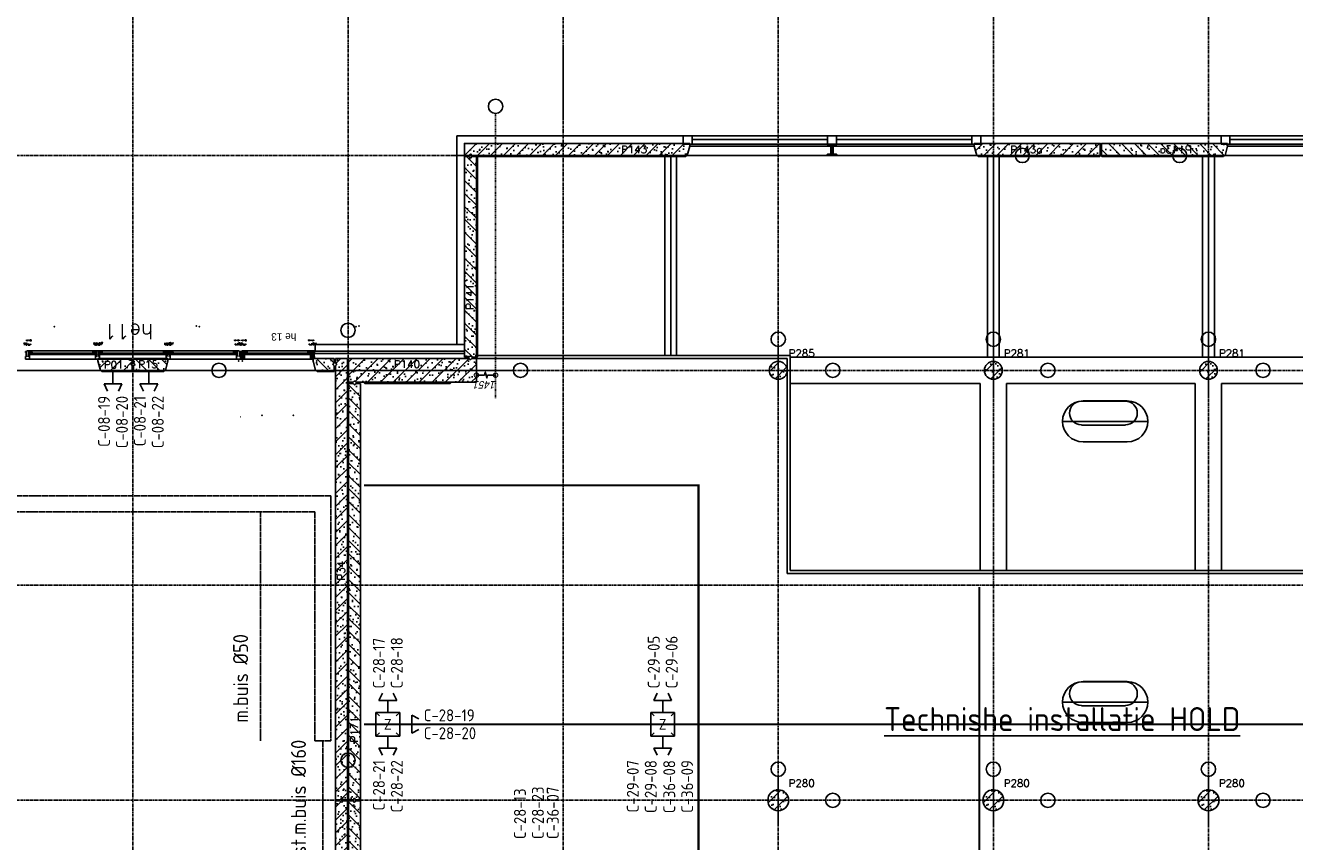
# Model space of a CAD drawing. Extents: x 0 to 1189, y 0 to 841.
# Tile 39 of 44: x 586 to 799, y 567 to 704. Entities that reach past the tile are written whole.
import ezdxf
from ezdxf.enums import TextEntityAlignment as Align

# ---------------------------------------------------------------- set-up
doc = ezdxf.new("R2010")
doc.units = 0
doc.header["$PDSIZE"] = 2
for name, pattern in [('B0304', [6, 5, -0.5, 0, -0.5]), ('DASHDOT', [25.4, 12.7, -6.35, 0, -6.35]), ('E0001', [1, 1, 0])]:
    doc.linetypes.add(name, pattern=pattern)
doc.layers.get('0').update_dxf_attribs({"linetype": 'CONTINUOUS'})
for name, color, linetype in [('AB$1A---_ATTRIB', 9, 'CONTINUOUS'), ('AL$1A---_ALGEMEEN', 9, 'CONTINUOUS'), ('AT$1A---_TEKSTK', 15, 'CONTINUOUS'), ('ET6130--_KANALISATIE', 7, 'CONTINUOUS'), ('GOTEN', 3, 'CONTINUOUS'), ('STRAMIEN', 1, 'CONTINUOUS'), ('VITELCODERING', 5, 'CONTINUOUS'), ('VITELDATA', 1, 'CONTINUOUS')]:
    doc.layers.add(name, color=color, linetype=linetype)
doc.styles.add('GBB_ISOT', font='b-gbt3.shx')
doc.styles.add('GBBISOPCURSIEF', font='b-gbp3.shx', dxfattribs={"oblique": 15})
doc.styles.add('ROMANS', font='romans.shx', dxfattribs={"height": 300})
doc.styles.get("Standard").update_dxf_attribs({"font": 'ISO'})
pattern_1 = [(45, (0, 0), (-7.95495, 7.95495), [])]

# ---------------------------------------------------------------- blocks, each defined once
blk = doc.blocks.new('-STR-P2')
at = {"layer": 'AL$1A---_ALGEMEEN', "linetype": 'DASHDOT', "ltscale": 0.1}
for p, q in [((0, -401), (0, 401)), ((-401, 0), (793, 0))]:
    blk.add_line(p, q, dxfattribs=at)
at = {"layer": 'AL$1A---_ALGEMEEN', "linetype": 'Continuous', "ltscale": 2}
for centre in [(0, 521), (913, 0)]:
    blk.add_circle(centre, 120, dxfattribs=at)
blk.add_point((0, 0), dxfattribs=at)
blk = doc.blocks.new('-AAFKE3')
at = {"layer": 'AL$1A---_ALGEMEEN', "color": 15, "ltscale": 2}
blk.add_lwpolyline([(0, 125), (25, 100), (0, 75)], dxfattribs=at)
blk = doc.blocks.new('-67X139E')
at = {"layer": 'AL$1A---_ALGEMEEN', "ltscale": 2}
h = blk.add_hatch(dxfattribs=at)
h.set_pattern_fill('NAALD', color=256, scale=3, style=0)
h.set_pattern_definition(pattern_1)
h.paths.add_polyline_path([(67, 139), (37, 139), (37, 119), (0, 119), (0, 99), (9, 99), (9, 30), (0, 30), (0, 0), (50, 0), (50, 67), (67, 67)])
blk.add_lwpolyline([(0, 99), (9, 99), (9, 30), (0, 30), (0, 0), (50, 0), (50, 67), (67, 67), (67, 139), (37, 139), (37, 119), (0, 119)], close=True, dxfattribs=at)
for p in [(-34, 174), (29, 174), (-741, -413)]:
    blk.add_point(p, dxfattribs=at)
at = {"layer": 'AT$1A---_TEKSTK', "color": 1, "ltscale": 2, "style": 'ROMANS'}
for s, height, p in [('67x139', 10, (10, 83)), ('167x139e', 15, (9, -181))]:
    blk.add_text(s, height=height, dxfattribs=at).set_placement(p)
blk = doc.blocks.new('-17X27A')
at = {"layer": 'AL$1A---_ALGEMEEN', "ltscale": 2}
h = blk.add_hatch(dxfattribs=at)
h.set_pattern_fill('LOOF', color=256, style=0)
h.set_pattern_definition([(45, (0, 0), (-5, 5), []), (135, (0, 0), (-5, -5), [])])
h.paths.add_polyline_path([(17, 27), (0, 27), (0, 0), (17, 0)])
blk.add_line((43, 0), (43, 0), dxfattribs=at)
at = {"layer": 'AL$1A---_ALGEMEEN'}
blk.add_lwpolyline([(0, 0), (17, 0), (17, 27), (0, 27)], close=True, dxfattribs=at)
at = {"layer": 'AL$1A---_ALGEMEEN', "ltscale": 2}
for p in [(309, 1072), (-741, -413)]:
    blk.add_point(p, dxfattribs=at)
at = {"layer": 'AT$1A---_TEKSTK', "color": 1, "ltscale": 2, "style": 'ROMANS'}
for s, height, p in [('17x27', 10, (27, 11)), ('-17x27a', 20, (-79, -123)), ('buiten kozijn', 7, (-79, -140))]:
    blk.add_text(s, height=height, dxfattribs=at).set_placement(p)
blk = doc.blocks.new('-GLASA')
at = {"layer": 'AL$1A---_ALGEMEEN', "color": 15, "ltscale": 2}
for p, q in [((5, 27), (407, 27)), ((5, 27), (5, 3)), ((5, 22), (407, 22)), ((5, 7), (407, 7)), ((5, 3), (407, 3)), ((13, 22), (13, 7))]:
    blk.add_line(p, q, dxfattribs=at)
at = {"layer": 'AL$1A---_ALGEMEEN', "color": 15}
for p, q in [((17, 30), (21, 27)), ((17, 0), (21, 3))]:
    blk.add_line(p, q, dxfattribs=at)
at = {"layer": 'AL$1A---_ALGEMEEN', "color": 15, "ltscale": 2}
blk.add_lwpolyline([(5, 3), (0, 3), (5, 27), (0, 27), (5, 3)], dxfattribs=at)
at = {"layer": 'AL$1A---_ALGEMEEN'}
for p in [(0, 30), (0, 0)]:
    blk.add_point(p, dxfattribs=at)
blk = doc.blocks.new('-67X139F')
at = {"layer": 'AL$1A---_ALGEMEEN', "ltscale": 2}
h = blk.add_hatch(dxfattribs=at)
h.set_pattern_fill('NAALD', color=256, scale=3, style=0)
h.set_pattern_definition(pattern_1)
h.paths.add_polyline_path([(50, 67), (67, 67), (67, 139), (0, 139), (0, 99), (9, 99), (9, 30), (0, 30), (0, 15), (20, 15), (20, 0), (50, 0)])
for p, q in [((67, 139), (0, 139)), ((0, 139), (0, 99)), ((0, 99), (9, 99)), ((9, 30), (0, 30)), ((0, 30), (0, 15)), ((20, 15), (0, 15)), ((9, 99), (9, 30)), ((20, 15), (20, 0)), ((20, 0), (50, 0)), ((50, 0), (50, 67)), ((50, 67), (67, 67)), ((67, 67), (67, 139))]:
    blk.add_line(p, q, dxfattribs=at)
for p in [(-34, 174), (29, 174), (-741, -413)]:
    blk.add_point(p, dxfattribs=at)
at = {"layer": 'AT$1A---_TEKSTK', "color": 1, "ltscale": 2, "style": 'ROMANS'}
for s, height, p in [('67x139', 10, (9, 83)), ('167x139f', 15, (9, -181))]:
    blk.add_text(s, height=height, dxfattribs=at).set_placement(p)
blk = doc.blocks.new('-STR-H')
at = {"layer": 'AL$1A---_ALGEMEEN', "linetype": 'DASHDOT', "ltscale": 0.5}
blk.add_line((0, 0), (-9880, 0), dxfattribs=at)
at = {"layer": 'AL$1A---_ALGEMEEN', "linetype": 'Continuous', "ltscale": 2}
blk.add_circle((-10000, 0), 120, dxfattribs=at)
for p in [(-8560, 0), (-4960, 0), (-1360, 0)]:
    blk.add_point(p, dxfattribs=at)
blk = doc.blocks.new('*U90')
at = {"layer": 'AL$1A---_ALGEMEEN', "color": 15, "linetype": 'ByBlock', "ltscale": 2}
blk.add_lwpolyline([(-19, -90), (-19, 90), (51, 90), (51, 87, -0.391021), (46, 81), (-1, 78, 0.391021), (-11, 67), (-11, -67, 0.391021), (-1, -78), (46, -81, -0.391021), (51, -87), (51, -90)], format="xyb", close=True, dxfattribs=at)
blk = doc.blocks.new('*U89')
at = {"layer": 'AL$1A---_ALGEMEEN', "color": 15, "linetype": 'ByBlock', "ltscale": 2}
blk.add_lwpolyline([(50.8, -90), (-19.2, -90), (-19.2, 90), (50.8, 90)], dxfattribs=at)
blk = doc.blocks.new('_DOTSMALL')
at = {"color": 0, "linetype": 'ByBlock', "const_width": 0.5}
blk.add_lwpolyline([(-0.0625, 0, 1), (0.0625, 0, 1)], format="xyb", close=True, dxfattribs=at)
blk = doc.blocks.new('*U91')
at = {"layer": 'AL$1A---_ALGEMEEN', "color": 15, "linetype": 'ByBlock', "ltscale": 2}
blk.add_lwpolyline([(-19, -90), (-19, 90), (51, 90), (51, 87, -0.391021), (46, 81), (-1, 78, 0.391021), (-11, 67), (-11, -67, 0.391021), (-1, -78), (46, -81, -0.391021), (51, -87), (51, -90)], format="xyb", close=True, dxfattribs=at)
blk = doc.blocks.new('XREF_B-A3-II-114')
at = {"layer": 'AL$1A---_ALGEMEEN', "linetype": 'Continuous', "ltscale": 2}
h = blk.add_hatch(dxfattribs=at)
h.set_pattern_fill('PREFB', color=8, scale=8, angle=180, style=0)
h.set_pattern_definition([(225, (78873.26, 80196.29), (108.612, -108.612), []), (197, (78873.26, 80196.29), (-41.26, -127.724), [0, -130.56, -73.92, 0, -107.52]), (228, (78873.26, 80196.29), (29.465, -129.875), [0, -129.28, 0, -131.84, 0, -106.24]), (251, (78873.26, 80196.29), (76.6585, -107.621), [0, -128, 0, -768, -105.28])])
h.paths.add_polyline_path([(80993, 80352), (80993, 80396), (77222, 80396), (77222, 80196), (77297, 80196), (77322, 80221), (77347, 80196), (80951, 80196)])
h = blk.add_hatch(dxfattribs=at)
h.set_pattern_fill('PREFB', color=8, scale=8, style=0)
h.set_pattern_definition([(45, (78873.26, 80196.29), (-108.6116, 108.6116), []), (17, (78873.26, 80196.29), (41.2599, 127.7242), [0, -130.56, -73.92, 0, -107.52]), (48, (78873.26, 80196.29), (-29.4649, 129.8749), [0, -129.28, 0, -131.84, 0, -106.24]), (71, (78873.26, 80196.29), (-76.6585, 107.6209), [0, -128, 0, -768, -105.28])])
h.paths.add_polyline_path([(87863, 80396), (85753, 80396), (85753, 80352), (85795, 80196), (87863, 80196)])
h = blk.add_hatch(dxfattribs=at)
h.set_pattern_fill('PREFB', color=8, scale=8, style=0)
h.set_pattern_definition([(135, (96873.26, 80196.29), (108.6116, 108.6116), []), (163, (96873.26, 80196.29), (-41.2599, 127.7242), [0, -130.56, -73.92, 0, -107.52]), (132, (96873.26, 80196.29), (29.4649, 129.8749), [0, -129.28, 0, -131.84, 0, -106.24]), (109, (96873.26, 80196.29), (76.6585, 107.6209), [0, -128, 0, -768, -105.28])])
h.paths.add_polyline_path([(87883, 80396), (89993, 80396), (89993, 80352), (89951, 80196), (87883, 80196)])
at = {"layer": 'AL$1A---_ALGEMEEN', "ltscale": 2}
h = blk.add_hatch(dxfattribs=at)
h.set_pattern_fill('PREFB', color=8, scale=8, angle=270, style=0)
h.set_pattern_definition([(315, (77222.26, 80196.29), (108.6116, 108.6116), []), (287, (77222.26, 80196.29), (127.724, -41.26), [0, -130.56, -73.92, 0, -107.52]), (318, (77222.26, 80196.29), (129.875, 29.465), [0, -129.28, 0, -131.84, 0, -106.24]), (341, (77222.26, 80196.29), (107.621, 76.6585), [0, -128, 0, -768, -105.28])])
h.paths.add_polyline_path([(77222, 76816), (77297, 76816), (77322, 76841), (77347, 76816), (77422, 76816), (77422, 80176), (77347, 80176), (77322, 80151), (77297, 80176), (77222, 80176)])
h = blk.add_hatch(dxfattribs=at)
h.set_pattern_fill('PREFB', color=8, scale=8, angle=180, style=0)
h.set_pattern_definition([(225, (64473.26, 76596.29), (108.6116, -108.6116), []), (197, (64473.26, 76596.29), (-41.26, -127.7242), [0, -130.56, -73.92, 0, -107.52]), (228, (64473.26, 76596.29), (29.465, -129.875), [0, -129.28, 0, -131.84, 0, -106.24]), (251, (64473.26, 76596.29), (76.6585, -107.6209), [0, -128, 0, -768, -105.28])])
h.paths.add_polyline_path([(65059, 76756), (65059, 76796), (64483, 76796), (64483, 76721), (64508, 76696), (64483, 76671), (64483, 76596), (65016, 76596)])
h.paths.add_polyline_path([(68264, 76756), (68264, 76796), (67882, 76796), (67882, 76756), (67925, 76596), (68221, 76596)])
h.paths.add_polyline_path([(71663, 76671), (71638, 76696), (71663, 76721), (71663, 76796), (71087, 76796), (71087, 76756), (71130, 76596), (71663, 76596)])
h = blk.add_hatch(dxfattribs=at)
h.set_pattern_fill('PREFB', color=8, scale=8, angle=180, style=0)
h.set_pattern_definition([(135, (71673.19, 76596.29), (108.6116, 108.6116), []), (163, (71673.19, 76596.29), (-41.26, 127.724), [0, -130.56, -73.92, 0, -107.52]), (132, (71673.19, 76596.29), (29.465, 129.875), [0, -129.28, 0, -131.84, 0, -106.24]), (109, (71673.19, 76596.29), (76.6585, 107.621), [0, -128, 0, -768, -105.28])])
h.paths.add_polyline_path([(72216, 76596), (71683, 76596), (71683, 76671), (71708, 76696), (71683, 76721), (71683, 76796), (72259, 76796), (72259, 76756)])
h.paths.add_polyline_path([(75043, 76671), (75043, 76596), (74730, 76596), (74687, 76756), (74687, 76796), (75043, 76796), (75043, 76721), (75018, 76696)])
h = blk.add_hatch(dxfattribs=at)
h.set_pattern_fill('PREFB', color=8, scale=8, angle=180, style=0)
h.set_pattern_definition([(225, (75283.26, 76796.29), (108.6116, -108.6116), []), (197, (75283.26, 76796.29), (-41.26, -127.7242), [0, -130.56, -73.92, 0, -107.52]), (228, (75283.26, 76796.29), (29.465, -129.875), [0, -129.28, 0, -131.84, 0, -106.24]), (251, (75283.26, 76796.29), (76.6585, -107.6209), [0, -128, 0, -768, -105.28])])
h.paths.add_polyline_path([(75263, 76796), (75063, 76796), (75063, 76721), (75088, 76696), (75063, 76671), (75063, 69406), (75138, 69406), (75163, 69431), (75188, 69406), (75263, 69406)])
h = blk.add_hatch(dxfattribs=at)
h.set_pattern_fill('PREFB', color=8, scale=8, angle=180, style=0)
h.set_pattern_definition([(225, (75273.26, 76596.29), (108.612, -108.612), []), (197, (75273.26, 76596.29), (-41.26, -127.724), [0, -130.56, -73.92, 0, -107.52]), (228, (75273.26, 76596.29), (29.465, -129.875), [0, -129.28, 0, -131.84, 0, -106.24]), (251, (75273.26, 76596.29), (76.6585, -107.621), [0, -128, 0, -768, -105.28])])
h.paths.add_polyline_path([(77422, 76596), (77422, 76796), (77347, 76796), (77322, 76771), (77297, 76796), (75283, 76796), (75283, 76596)])
h.paths.add_polyline_path([(75283, 76596), (75283, 76396), (75358, 76396), (75383, 76421), (75408, 76396), (75503, 76396), (77422, 76396), (77422, 76596)])
h = blk.add_hatch(dxfattribs=at)
h.set_pattern_fill('PREFB', color=8, scale=8, angle=180, style=0)
h.set_pattern_definition([(225, (82473.26, 76596.29), (108.61, -108.61), []), (197, (82473.26, 76596.29), (-41.26, -127.724), [0, -130.56, -73.92, 0, -107.52]), (228, (82473.26, 76596.29), (29.465, -129.875), [0, -129.28, 0, -131.84, 0, -106.24]), (251, (82473.26, 76596.29), (76.66, -107.62), [0, -128, 0, -768, -105.28])])
h.paths.add_polyline_path([(82623, 76596, 1), (82323, 76596, 1)])
h = blk.add_hatch(dxfattribs=at)
h.set_pattern_fill('PREFB', color=8, scale=8, style=0)
h.set_pattern_definition([(45, (88194.26, 75666.29), (-108.612, 108.612), []), (17, (88194.26, 75666.29), (41.26, 127.724), [0, -130.56, -73.92, 0, -107.52]), (48, (88194.26, 75666.29), (-29.465, 129.875), [0, -129.28, 0, -131.84, 0, -106.24]), (71, (88194.26, 75666.29), (-76.6585, 107.621), [0, -128, 0, -768, -105.28])])
h.paths.add_polyline_path([(86223, 76596, 1), (85923, 76596, 1)])
h = blk.add_hatch(dxfattribs=at)
h.set_pattern_fill('PREFB', color=8, scale=8, style=0)
h.set_pattern_definition([(45, (91794.26, 75666.29), (-108.612, 108.612), []), (17, (91794.26, 75666.29), (41.26, 127.724), [0, -130.56, -73.92, 0, -107.52]), (48, (91794.26, 75666.29), (-29.465, 129.875), [0, -129.28, 0, -131.84, 0, -106.24]), (71, (91794.26, 75666.29), (-76.6585, 107.621), [0, -128, 0, -768, -105.28])])
h.paths.add_polyline_path([(89823, 76596, 1), (89523, 76596, 1)])
h = blk.add_hatch(dxfattribs=at)
h.set_pattern_fill('PREFB', color=8, scale=8, angle=270, style=0)
h.set_pattern_definition([(315, (75273.26, 69396.29), (108.6116, 108.6116), []), (287, (75273.26, 69396.29), (127.7242, -41.26), [0, -130.56, -73.92, 0, -107.52]), (318, (75273.26, 69396.29), (129.875, 29.465), [0, -129.28, 0, -131.84, 0, -106.24]), (341, (75273.26, 69396.29), (107.6209, 76.6585), [0, -128, 0, -768, -105.28])])
h.paths.add_polyline_path([(75283, 76376), (75283, 69406), (75358, 69406), (75383, 69431), (75408, 69406), (75483, 69406), (75483, 76376), (75408, 76376), (75383, 76351), (75358, 76376)])
h = blk.add_hatch(dxfattribs=at)
h.set_pattern_fill('PREFB', color=8, scale=8, angle=180, style=0)
h.set_pattern_definition([(225, (82473.26, 69396.29), (108.61, -108.61), []), (197, (82473.26, 69396.29), (-41.26, -127.724), [0, -130.56, -73.92, 0, -107.52]), (228, (82473.26, 69396.29), (29.465, -129.875), [0, -129.28, 0, -131.84, 0, -106.24]), (251, (82473.26, 69396.29), (76.66, -107.62), [0, -128, 0, -768, -105.28])])
h.paths.add_polyline_path([(82648, 69396, 1), (82298, 69396, 1)])
h = blk.add_hatch(dxfattribs=at)
h.set_pattern_fill('PREFB', color=8, scale=8, angle=180, style=0)
h.set_pattern_definition([(225, (86073.26, 69396.29), (108.61, -108.61), []), (197, (86073.26, 69396.29), (-41.26, -127.724), [0, -130.56, -73.92, 0, -107.52]), (228, (86073.26, 69396.29), (29.465, -129.875), [0, -129.28, 0, -131.84, 0, -106.24]), (251, (86073.26, 69396.29), (76.66, -107.62), [0, -128, 0, -768, -105.28])])
h.paths.add_polyline_path([(86248, 69396, 1), (85898, 69396, 1)])
h = blk.add_hatch(dxfattribs=at)
h.set_pattern_fill('PREFB', color=8, scale=8, angle=180, style=0)
h.set_pattern_definition([(225, (89673.26, 69396.29), (108.61, -108.61), []), (197, (89673.26, 69396.29), (-41.26, -127.724), [0, -130.56, -73.92, 0, -107.52]), (228, (89673.26, 69396.29), (29.465, -129.875), [0, -129.28, 0, -131.84, 0, -106.24]), (251, (89673.26, 69396.29), (76.66, -107.62), [0, -128, 0, -768, -105.28])])
h.paths.add_polyline_path([(89848, 69396, 1), (89498, 69396, 1)])
h = blk.add_hatch(dxfattribs=at)
h.set_pattern_fill('PREFB', color=8, scale=8, angle=180, style=0)
h.set_pattern_definition([(225, (75273.26, 62196.29), (108.6116, -108.6116), []), (197, (75273.26, 62196.29), (-41.26, -127.7242), [0, -130.56, -73.92, 0, -107.52]), (228, (75273.26, 62196.29), (29.465, -129.875), [0, -129.28, 0, -131.84, 0, -106.24]), (251, (75273.26, 62196.29), (76.6585, -107.6209), [0, -128, 0, -768, -105.28])])
h.paths.add_polyline_path([(75263, 69386), (75188, 69386), (75163, 69361), (75138, 69386), (75063, 69386), (75063, 67606), (75233, 67606), (75233, 67649), (75263, 67649)])
h.paths.add_polyline_path([(75263, 65953), (75233, 65953), (75233, 65996), (75063, 65996), (75063, 62096), (75063, 61776), (75263, 61776), (75263, 61851), (75238, 61876), (75263, 61901), (75263, 62071), (75238, 62096), (75263, 62121)])
h = blk.add_hatch(dxfattribs=at)
h.set_pattern_fill('PREFB', color=8, scale=8, angle=270, style=0)
h.set_pattern_definition([(315, (75273.26, 62196.29), (108.6116, 108.6116), []), (287, (75273.26, 62196.29), (127.7242, -41.26), [0, -130.56, -73.92, 0, -107.52]), (318, (75273.26, 62196.29), (129.875, 29.465), [0, -129.28, 0, -131.84, 0, -106.24]), (341, (75273.26, 62196.29), (107.6209, 76.6585), [0, -128, 0, -768, -105.28])])
h.paths.add_polyline_path([(75283, 65953), (75283, 62216), (75358, 62216), (75383, 62241), (75408, 62216), (75483, 62216), (75483, 65953)])
h.paths.add_polyline_path([(75283, 69386), (75283, 67649), (75483, 67649), (75483, 69386), (75408, 69386), (75383, 69361), (75358, 69386)])
at = {"layer": 'AL$1A---_ALGEMEEN', "color": 8}
for p, q in [((78873, 80796), (78873, 81999)), ((77422, 80176), (77432, 80176)), ((77432, 80196), (77452, 80176)), ((77442, 80166), (77432, 80176)), ((77442, 80166), (77442, 76826)), ((77452, 80176), (80926, 80176)), ((80931, 80196), (80926, 80176)), ((85815, 80196), (85820, 80176)), ((87853, 80176), (85820, 80176)), ((87863, 80186), (87853, 80176)), ((87863, 80196), (87863, 80186)), ((87883, 80196), (87883, 80186)), ((87883, 80186), (87893, 80176)), ((87893, 80176), (89926, 80176)), ((89931, 80196), (89926, 80176)), ((77422, 76816), (77432, 76816)), ((77432, 76816), (77442, 76826)), ((75503, 76396), (75503, 76396)), ((75533, 76396), (75553, 76376)), ((75553, 76376), (76982, 76376)), ((77002, 76396), (76982, 76376))]:
    blk.add_line(p, q, dxfattribs=at)
at = {"layer": 'AL$1A---_ALGEMEEN', "color": 8, "linetype": 'DASHDOT', "ltscale": 0.5}
for p, q in [((77742, 76132), (77742, 80897)), ((75273, 68966), (75273, 77147)), ((74464, 76596), (78040, 76596)), ((75273, 61766), (75273, 69947))]:
    blk.add_line(p, q, dxfattribs=at)
at = {"layer": 'AL$1A---_ALGEMEEN', "color": 8, "ltscale": 2}
for p, q in [((77095, 77031), (77095, 80525)), ((77095, 80525), (80879, 80525)), ((85713, 80525), (81033, 80525)), ((85863, 80525), (89883, 80525)), ((89883, 80386), (89883, 80525)), ((89883, 80525), (90033, 80525)), ((94713, 80525), (90033, 80525)), ((90033, 80525), (90033, 80386)), ((80993, 80352), (83355, 80352)), ((83298, 80465), (81033, 80465)), ((85713, 80386), (81033, 80386)), ((85753, 80352), (83391, 80352)), ((85713, 80465), (83448, 80465)), ((90033, 80386), (89883, 80386)), ((89993, 80352), (92355, 80352)), ((92298, 80465), (90033, 80465)), ((94713, 80386), (90033, 80386)), ((80574, 76846), (80574, 80176)), ((80673, 76846), (80673, 80176)), ((80772, 76846), (80772, 80176)), ((80951, 80196), (83363, 80196)), ((83363, 80206), (83363, 80196)), ((83383, 80206), (83383, 80196)), ((83383, 80196), (85795, 80196)), ((85974, 76816), (85974, 80176)), ((86073, 80196), (89673, 80196)), ((86073, 76846), (86073, 80176)), ((86172, 76816), (86172, 80176)), ((89574, 76816), (89574, 80176)), ((89673, 76816), (89673, 80176)), ((89772, 76816), (89772, 80176)), ((92363, 80196), (89951, 80196)), ((69875, 76895), (69875, 76910)), ((69895, 76910), (69875, 76910)), ((69884, 76895), (69875, 76895)), ((69884, 76826), (69884, 76895)), ((69895, 76925), (69925, 76925)), ((69895, 76910), (69895, 76925)), ((71065, 76925), (69925, 76925)), ((69925, 76925), (69925, 76858)), ((71072, 76925), (71065, 76925)), ((71065, 76925), (71065, 76858)), ((71098, 76925), (71072, 76925)), ((71072, 76925), (71072, 76925)), ((72249, 76925), (71098, 76925)), ((71098, 76858), (71098, 76925)), ((72256, 76925), (72249, 76925)), ((72249, 76925), (72249, 76858)), ((72282, 76925), (72256, 76925)), ((72256, 76925), (72256, 76925)), ((73421, 76925), (72282, 76925)), ((72282, 76858), (72282, 76925)), ((73451, 76925), (73421, 76925)), ((73421, 76925), (73421, 76858)), ((73451, 76910), (73451, 76925)), ((73451, 76910), (73471, 76910)), ((73462, 76826), (73462, 76895)), ((73462, 76895), (73471, 76895)), ((73471, 76895), (73471, 76910)), ((74665, 76925), (73525, 76925)), ((74724, 77031), (74724, 76916)), ((74724, 77031), (77222, 77031)), ((77222, 76916), (74724, 76916)), ((77222, 76916), (77222, 77031)), ((69875, 76826), (69884, 76826)), ((69875, 76786), (69875, 76826)), ((69942, 76786), (69875, 76786)), ((69925, 76858), (69942, 76858)), ((69942, 76858), (69942, 76786)), ((71048, 76786), (69942, 76786)), ((70332, 76885), (70657, 76885)), ((70332, 76881), (70657, 76881)), ((70332, 76866), (70657, 76866)), ((70332, 76861), (70657, 76861)), ((71065, 76858), (71048, 76858)), ((71048, 76858), (71048, 76786)), ((71048, 76786), (71115, 76786)), ((71115, 76858), (71098, 76858)), ((71115, 76816), (71115, 76858)), ((71115, 76786), (71115, 76816)), ((72232, 76786), (71115, 76786)), ((71842, 76885), (71505, 76885)), ((71842, 76881), (71505, 76881)), ((71842, 76866), (71505, 76866)), ((71842, 76861), (71505, 76861)), ((72249, 76858), (72232, 76858)), ((72232, 76858), (72232, 76786)), ((72232, 76786), (72299, 76786)), ((72299, 76858), (72282, 76858)), ((72299, 76816), (72299, 76858)), ((72299, 76786), (72299, 76816)), ((73404, 76786), (72299, 76786)), ((73014, 76885), (72689, 76885)), ((73014, 76881), (72689, 76881)), ((73014, 76866), (72689, 76866)), ((73014, 76861), (72689, 76861)), ((73421, 76858), (73404, 76858)), ((73404, 76858), (73404, 76786)), ((73404, 76786), (73471, 76786)), ((73471, 76826), (73462, 76826)), ((73471, 76786), (73471, 76826)), ((74648, 76786), (73542, 76786)), ((74230, 76885), (73904, 76885)), ((74230, 76881), (73904, 76881)), ((74230, 76866), (73904, 76866)), ((74230, 76861), (73904, 76861)), ((73936, 76885), (74262, 76885)), ((73936, 76881), (74262, 76881)), ((73936, 76866), (74262, 76866)), ((73936, 76861), (74262, 76861)), ((75260, 76876), (74717, 76876)), ((75260, 76876), (77222, 76876)), ((77402, 76846), (82473, 76846)), ((77402, 76796), (82623, 76796)), ((82473, 76846), (82673, 76846)), ((82623, 76796), (82623, 73196)), ((82673, 76846), (82673, 73246)), ((82673, 76816), (93073, 76816)), ((71663, 76576), (71154, 76576)), ((71663, 76596), (71663, 76576)), ((71683, 76596), (71683, 76576)), ((71683, 76576), (72192, 76576)), ((72192, 76576), (72197, 76596)), ((72217, 76596), (74730, 76596)), ((74755, 76576), (74750, 76596)), ((75043, 76576), (74755, 76576)), ((75043, 76596), (75043, 76576)), ((82673, 76376), (85853, 76376)), ((85853, 76376), (85853, 73246)), ((86293, 76376), (89453, 76376)), ((86293, 76376), (86293, 73246)), ((89453, 76376), (89453, 73246)), ((89893, 76376), (93073, 76376)), ((89893, 76376), (89893, 73246)), ((73475, 75817), (73477, 75817)), ((73479, 75817), (73477, 75817)), ((82623, 73196), (93123, 73196)), ((82673, 73246), (93073, 73246))]:
    blk.add_line(p, q, dxfattribs=at)
at = {"layer": 'AL$1A---_ALGEMEEN', "color": 8, "linetype": 'Continuous'}
for p, q in [((80993, 80352), (80951, 80196)), ((80993, 80396), (80993, 80352)), ((85753, 80396), (85753, 80352)), ((85753, 80352), (85795, 80196)), ((89993, 80352), (89951, 80196)), ((89993, 80396), (89993, 80352)), ((77222, 76816), (77222, 80176)), ((77297, 80176), (77222, 80176)), ((77322, 80151), (77297, 80176)), ((77347, 80176), (77322, 80151)), ((77422, 80176), (77347, 80176)), ((77422, 80176), (77422, 76816)), ((75283, 76796), (75283, 76396)), ((77297, 76796), (75283, 76796)), ((77297, 76816), (77222, 76816)), ((77297, 76816), (77322, 76841)), ((77322, 76771), (77297, 76796)), ((77322, 76841), (77347, 76816)), ((77347, 76796), (77322, 76771)), ((77422, 76816), (77347, 76816)), ((77422, 76796), (77347, 76796)), ((77422, 76396), (77422, 76796)), ((75358, 76396), (75283, 76396)), ((75283, 69406), (75283, 76376)), ((75358, 76376), (75283, 76376)), ((75358, 76396), (75383, 76421)), ((75383, 76421), (75408, 76396)), ((75503, 76396), (75408, 76396)), ((75483, 76376), (75408, 76376)), ((75483, 76376), (75483, 73016)), ((75503, 76396), (77422, 76396)), ((75473, 73006), (75483, 73016)), ((75473, 72986), (75473, 73006)), ((75483, 72976), (75473, 72986)), ((75483, 72976), (75483, 69406)), ((75358, 69406), (75283, 69406)), ((75283, 67649), (75283, 69386)), ((75358, 69386), (75283, 69386)), ((75483, 69406), (75408, 69406)), ((75483, 69386), (75408, 69386)), ((75483, 69386), (75483, 67649))]:
    blk.add_line(p, q, dxfattribs=at)
at = {"layer": 'AL$1A---_ALGEMEEN', "color": 8, "linetype": 'DASHDOT'}
for p, q in [((77035, 80196), (83620, 80196)), ((83239, 80196), (89070, 80196)), ((92507, 80196), (86677, 80196))]:
    blk.add_line(p, q, dxfattribs=at)
at = {"layer": 'AL$1A---_ALGEMEEN', "color": 8, "linetype": 'Continuous', "ltscale": 2}
for p, q in [((71663, 76796), (71087, 76796)), ((71087, 76796), (71087, 76756)), ((71087, 76756), (71130, 76596)), ((71663, 76721), (71663, 76796)), ((71683, 76796), (72259, 76796)), ((71683, 76721), (71683, 76796)), ((72259, 76756), (72216, 76596)), ((72259, 76796), (72259, 76756)), ((74687, 76756), (74687, 76796)), ((74687, 76796), (75043, 76796)), ((74730, 76596), (74687, 76756)), ((75043, 76796), (75043, 76721)), ((75063, 76796), (75263, 76796)), ((75063, 76721), (75063, 76796)), ((75088, 76696), (75063, 76721)), ((75063, 76671), (75088, 76696)), ((75263, 76796), (75263, 69406)), ((64483, 76596), (71663, 76596)), ((71130, 76596), (71663, 76596)), ((71149, 76596), (71154, 76576)), ((71663, 76596), (71663, 76671)), ((71683, 76596), (71683, 76671)), ((72216, 76596), (71683, 76596)), ((75043, 76596), (74730, 76596)), ((75043, 76671), (75043, 76596)), ((75063, 69406), (75063, 76671)), ((75138, 69406), (75063, 69406)), ((75063, 67606), (75063, 69386)), ((75063, 69386), (75138, 69386)), ((75163, 69431), (75138, 69406)), ((75138, 69386), (75163, 69361)), ((75188, 69406), (75163, 69431)), ((75163, 69361), (75188, 69386)), ((75263, 69406), (75188, 69406))]:
    blk.add_line(p, q, dxfattribs=at)
at = {"layer": 'AL$1A---_ALGEMEEN', "color": 8, "linetype": 'ByBlock'}
for p, q in [((77555, 76516), (77422, 76516)), ((77742, 76516), (77609, 76516)), ((88284, 76078), (87546, 76078)), ((88314, 76084), (87574, 76084)), ((87231, 75741), (88658, 75741)), ((88286, 75679), (87546, 75679)), ((88314, 75398), (87574, 75398)), ((88284, 71379), (87546, 71379)), ((88314, 71384), (87574, 71384)), ((87231, 71041), (88658, 71041)), ((88286, 70980), (87546, 70980)), ((88314, 70698), (87574, 70698))]:
    blk.add_line(p, q, dxfattribs=at)
at = {"layer": 'AL$1A---_ALGEMEEN', "color": 8, "ltscale": 2}
for points in [[(81033, 80386), (80883, 80386), (80883, 80525), (81033, 80525), (81033, 80386)], [(83448, 80386), (83298, 80386), (83298, 80525), (83448, 80525), (83448, 80386)], [(85863, 80386), (85713, 80386), (85713, 80525), (85863, 80525), (85863, 80386)]]:
    blk.add_lwpolyline(points, dxfattribs=at)
at = {"layer": 'AL$1A---_ALGEMEEN', "color": 8, "linetype": 'Continuous'}
for points in [[(80993, 80396), (77222, 80396), (77222, 80196), (77297, 80196)], [(85795, 80196), (87863, 80196), (87863, 80396), (85753, 80396)], [(89951, 80196), (87883, 80196), (87883, 80396), (89993, 80396)], [(77297, 80196), (77322, 80221), (77347, 80196)], [(77347, 80196), (80951, 80196)], [(75408, 76376), (75383, 76351), (75358, 76376)], [(75358, 69406), (75383, 69431), (75408, 69406)], [(75408, 69386), (75383, 69361), (75358, 69386)]]:
    blk.add_lwpolyline(points, dxfattribs=at)
at = {"layer": 'AL$1A---_ALGEMEEN', "color": 8}
for points in [[(69925, 76915), (69942, 76915), (69942, 76888), (69925, 76888)], [(71064, 76915), (71047, 76915), (71047, 76888), (71064, 76888)], [(71098, 76915), (71115, 76915), (71115, 76888), (71098, 76888)], [(72249, 76915), (72232, 76915), (72232, 76888), (72249, 76888)], [(72282, 76915), (72299, 76915), (72299, 76888), (72282, 76888)], [(73421, 76915), (73404, 76915), (73404, 76888), (73421, 76888)]]:
    blk.add_lwpolyline(points, close=True, dxfattribs=at)
at = {"layer": 'AL$1A---_ALGEMEEN', "color": 8, "linetype": 'Continuous', "ltscale": 2}
for points in [[(71663, 76671), (71638, 76696), (71663, 76721)], [(75188, 69386), (75263, 69386), (75263, 67649)]]:
    blk.add_lwpolyline(points, dxfattribs=at)
at = {"layer": 'AL$1A---_ALGEMEEN', "color": 8}
blk.add_lwpolyline([(77555, 76516), (77569, 76567), (77582, 76516), (77596, 76466), (77609, 76516)], dxfattribs=at)
at = {"layer": 'AL$1A---_ALGEMEEN', "color": 8, "linetype": 'Continuous', "ltscale": 2}
for centre in [(77742, 81017), (86557, 80196), (89190, 80196), (75273, 77267), (78160, 76596), (75273, 70067)]:
    blk.add_circle(centre, 120, dxfattribs=at)
at = {"layer": 'AL$1A---_ALGEMEEN', "color": 8, "ltscale": 2}
for centre, radius in [((82473, 76596), 150), ((86073, 76596), 150), ((89673, 76596), 150), ((82473, 69396), 175), ((86073, 69396), 175), ((89673, 69396), 175)]:
    blk.add_circle(centre, radius, dxfattribs=at)
at = {"layer": 'AL$1A---_ALGEMEEN', "color": 8, "linetype": 'Continuous'}
for centre, radius in [((82473, 76596), 150), ((86073, 76596), 150), ((89673, 76596), 150), ((82473, 69396), 175), ((86073, 69396), 175), ((89673, 69396), 175)]:
    blk.add_circle(centre, radius, dxfattribs=at)
at = {"layer": 'AL$1A---_ALGEMEEN', "color": 8, "linetype": 'ByBlock'}
for centre, radius, start, end in [((87574, 75741), 343, 90, 270), ((87546, 75881), 198, 90, 270), ((88284, 75881), 198, 270, 90), ((88314, 75741), 343, 270, 90), ((87574, 71041), 343, 90, 270), ((87546, 71181), 198, 90, 270), ((88284, 71181), 198, 270, 90), ((88314, 71041), 343, 270, 90)]:
    blk.add_arc(centre, radius, start, end, dxfattribs=at)
at = {"layer": 'AL$1A---_ALGEMEEN', "color": 8, "linetype": 'Continuous', "ltscale": 2}
for p in [(77742, 80196), (78873, 80196), (86073, 80196), (89673, 80196), (75273, 76596), (75273, 76596), (77742, 76596), (75273, 72996), (75273, 69396), (75273, 69396)]:
    blk.add_point(p, dxfattribs=at)
at = {"layer": 'AL$1A---_ALGEMEEN', "color": 8, "ltscale": 2}
blk.add_point((70357, 77328), dxfattribs=at)
at = {"layer": 'AL$1A---_ALGEMEEN', "color": 8, "linetype": 'ByBlock'}
for p in [(77422, 76816), (77742, 76806), (77422, 76516)]:
    blk.add_point(p, dxfattribs=at)
at = {"layer": 'STRAMIEN', "color": 8, "linetype": 'B0304', "ltscale": 10}
for p, q in [((71673, 85496), (71673, 24869)), ((75273, 85496), (75273, 24869)), ((78873, 85496), (78873, 24869)), ((82473, 85496), (82473, 24869)), ((86073, 24869), (86073, 85496)), ((89673, 24869), (89673, 85496)), ((21073, 80196), (107983, 80196)), ((21073, 76596), (107983, 76596)), ((21073, 72996), (107983, 72996)), ((21073, 69396), (107983, 69396))]:
    blk.add_line(p, q, dxfattribs=at)
at = {"layer": 'AL$1A---_ALGEMEEN', "color": 8, "ltscale": 2, "rotation": 180}
for name, p in [('*U90', (83344, 80296)), ('-17X27A', (74664, 76915)), ('-67X139E', (74714, 76925)), ('-GLASA', (71064, 76888)), ('-GLASA', (72249, 76888)), ('-GLASA', (73421, 76888)), ('-GLASA', (74664, 76888))]:
    blk.add_blockref(name, p, dxfattribs=at)
at = {"layer": 'AL$1A---_ALGEMEEN', "color": 8, "ltscale": 2, "xscale": -1}
blk.add_blockref('*U89', (83344, 80296), dxfattribs=at)
at = {"layer": 'AL$1A---_ALGEMEEN', "color": 8, "ltscale": 2}
for name in ['*U89', '*U91']:
    blk.add_blockref(name, (83402, 80296), dxfattribs=at)
at = {"layer": 'AL$1A---_ALGEMEEN', "color": 8, "ltscale": 2, "xscale": -1, "rotation": 180}
for name, p in [('-67X139F', (73475, 76925)), ('-17X27A', (73525, 76915)), ('-GLASA', (69925, 76888)), ('-GLASA', (71098, 76888)), ('-GLASA', (72282, 76888)), ('-GLASA', (73525, 76888))]:
    blk.add_blockref(name, p, dxfattribs=at)
at = {"layer": 'AL$1A---_ALGEMEEN', "color": 8, "linetype": 'DASHDOT', "ltscale": 0.5}
for p in [(82473, 76596), (86073, 76596), (89673, 76596), (82473, 69396), (86073, 69396), (89673, 69396)]:
    blk.add_blockref('-STR-P2', p, dxfattribs=at)
at = {"layer": 'AL$1A---_ALGEMEEN', "color": 8, "linetype": 'DASHDOT', "ltscale": 0.5, "rotation": 180}
blk.add_blockref('-STR-H', (63113, 76596), dxfattribs=at)
at = {"layer": 'AL$1A---_ALGEMEEN', "color": 8, "linetype": 'Continuous', "ltscale": 2}
blk.add_blockref('-AAFKE3', (71683, 76596), dxfattribs=at)
at = {"layer": 'AL$1A---_ALGEMEEN', "color": 8, "linetype": 'Continuous', "ltscale": 2, "extrusion": (0, 0, -1), "zscale": -1}
blk.add_blockref('-AAFKE3', (-75043, 76596), dxfattribs=at)
at = {"layer": 'AL$1A---_ALGEMEEN', "color": 8, "linetype": 'ByBlock', "xscale": 150, "yscale": 150, "zscale": 150, "rotation": 180}
blk.add_blockref('_DOTSMALL', (77422, 76516), dxfattribs=at)
at = {"layer": 'AL$1A---_ALGEMEEN', "color": 8, "linetype": 'ByBlock', "xscale": 150, "yscale": 150, "zscale": 150}
blk.add_blockref('_DOTSMALL', (77742, 76516), dxfattribs=at)
at = {"layer": 'AB$1A---_ATTRIB', "color": 8, "linetype": 'Continuous', "style": 'ROMANS'}
for tag, p, height in [('RUIMTENUMMER', (87442, 75784), 200), ('PEILMAAT', (87388, 75527), 150), ('RUIMTENUMMER', (26337, 75275), 200), ('PEILMAAT', (26282, 75018), 150), ('RUIMTENUMMER', (28654, 73979), 200), ('PEILMAAT', (28600, 73722), 150), ('RUIMTENUMMER', (26337, 72872), 200), ('PEILMAAT', (26282, 72614), 150), ('RUIMTENUMMER', (87442, 71085), 200), ('PEILMAAT', (87388, 70827), 150), ('RUIMTENUMMER', (26601, 70494), 200), ('RUIMTENUMMER', (44704, 70494), 200), ('RUIMTENUMMER', (63062, 70494), 200), ('PEILMAAT', (26547, 70236), 150), ('PEILMAAT', (44650, 70236), 150), ('PEILMAAT', (63008, 70236), 150), ('RUIMTENUMMER', (25709, 68386), 200), ('PEILMAAT', (25654, 68128), 150), ('RUIMTENUMMER', (87442, 66868), 200), ('PEILMAAT', (87388, 66611), 150), ('RUIMTENUMMER', (86686, 65335), 200), ('RUIMTENUMMER', (28777, 65054), 200), ('RUIMTENUMMER', (78665, 65032), 200), ('PEILMAAT', (86631, 65078), 150), ('PEILMAAT', (28722, 64796), 150), ('PEILMAAT', (78611, 64774), 150), ('RUIMTENUMMER', (76130, 63992), 200), ('RUIMTENUMMER', (81543, 63992), 200), ('RUIMTENUMMER', (94007, 64082), 200), ('RUIMTENUMMER', (84341, 63737), 200), ('RUIMTENUMMER', (87793, 63737), 200), ('PEILMAAT', (93953, 63824), 150), ('PEILMAAT', (76076, 63734), 150), ('PEILMAAT', (81488, 63734), 150), ('PEILMAAT', (84286, 63479), 150), ('PEILMAAT', (87738, 63479), 150), ('RUIMTENUMMER', (91439, 63158), 200), ('RUIMTENUMMER', (28777, 63059), 200), ('RUIMTENUMMER', (78665, 63062), 200), ('PEILMAAT', (28722, 62801), 150), ('PEILMAAT', (78611, 62805), 150), ('PEILMAAT', (91385, 62901), 150), ('RUIMTENUMMER', (84600, 60368), 200), ('PEILMAAT', (84546, 60111), 150), ('RUIMTENUMMER', (76130, 53241), 200), ('RUIMTENUMMER', (84607, 53241), 200), ('RUIMTENUMMER', (30604, 53028), 200), ('RUIMTENUMMER', (54379, 53028), 200), ('PEILMAAT', (76076, 52984), 150), ('PEILMAAT', (84553, 52984), 150), ('PEILMAAT', (30550, 52771), 150), ('PEILMAAT', (54325, 52771), 150), ('RUIMTENUMMER', (93702, 49263), 200), ('PEILMAAT', (93647, 49005), 150), ('RUIMTENUMMER', (84528, 46579), 200), ('PEILMAAT', (84474, 46322), 150), ('RUIMTENUMMER', (78360, 43177), 200), ('RUIMTENUMMER', (81571, 43181), 200), ('RUIMTENUMMER', (26316, 42849), 200), ('PEILMAAT', (78306, 42920), 150), ('PEILMAAT', (81517, 42924), 150), ('PEILMAAT', (26262, 42592), 150), ('RUIMTENUMMER', (28812, 41377), 200), ('PEILMAAT', (28757, 41119), 150), ('RUIMTENUMMER', (26316, 40511), 200), ('PEILMAAT', (26262, 40253), 150), ('RUIMTENUMMER', (84742, 39845), 200), ('PEILMAAT', (84687, 39588), 150), ('RUIMTENUMMER', (76067, 38649), 200), ('PEILMAAT', (76012, 38391), 150), ('RUIMTENUMMER', (26547, 38136), 200), ('RUIMTENUMMER', (79485, 38210), 200), ('RUIMTENUMMER', (81709, 38210), 200), ('PEILMAAT', (26493, 37878), 150), ('PEILMAAT', (79430, 37952), 150), ('PEILMAAT', (81654, 37952), 150), ('RUIMTENUMMER', (44826, 37734), 200), ('RUIMTENUMMER', (62880, 37734), 200), ('PEILMAAT', (44772, 37477), 150), ('PEILMAAT', (62825, 37477), 150), ('RUIMTENUMMER', (80669, 36367), 200), ('RUIMTENUMMER', (25342, 36256), 200), ('PEILMAAT', (25288, 35999), 150), ('PEILMAAT', (80614, 36109), 150), ('RUIMTENUMMER', (91184, 35271), 200), ('RUIMTENUMMER', (98529, 35271), 200), ('PEILMAAT', (91129, 35013), 150), ('PEILMAAT', (98475, 35013), 150), ('RUIMTENUMMER', (28777, 32678), 200), ('RUIMTENUMMER', (80669, 32690), 200), ('PEILMAAT', (28723, 32420), 150), ('PEILMAAT', (80614, 32433), 150), ('RUIMTENUMMER', (28777, 30449), 200), ('PEILMAAT', (28723, 30192), 150), ('RUIMTENUMMER', (81104, 27867), 200), ('RUIMTENUMMER', (83871, 27864), 200), ('PEILMAAT', (81049, 27610), 150), ('PEILMAAT', (83817, 27607), 150)]:
    blk.add_attdef(tag, p, '', height=height, dxfattribs=at)
for tag, p, height in [('RUIMTENUMMER', (25294, 72567), 200), ('PEILMAAT', (25552, 72512), 150), ('RUIMTENUMMER', (25280, 40147), 200), ('PEILMAAT', (25537, 40093), 150)]:
    blk.add_attdef(tag, p, '', height=height, rotation=90, dxfattribs=at)
at = {"layer": 'AL$1A---_ALGEMEEN', "color": 8, "linetype": 'ByBlock', "insert": (77566, 76354), "char_height": 125, "attachment_point": 5, "rotation": 180, "style": 'GBBISOPCURSIEF'}
blk.add_mtext('\\A1;1451', dxfattribs=at)
at = {"layer": 'AT$1A---_TEKSTK', "color": 8, "ltscale": 2, "style": 'ROMANS'}
for s, p in [('P143', (79843, 80234)), ('P285', (82648, 76820)), ('P281', (86248, 76820)), ('P281', (89848, 76820)), ('P01', (71188, 76627)), ('P140', (76043, 76637)), ('P280', (82648, 69620)), ('P280', (86248, 69620)), ('P280', (89848, 69620))]:
    blk.add_text(s, height=125, dxfattribs=at).set_placement(p)
at = {"layer": 'AT$1A---_TEKSTK', "color": 8, "linetype": 'Continuous', "ltscale": 2, "style": 'ROMANS'}
blk.add_text('P143a', height=125, dxfattribs=at).set_placement((86356, 80231))
at = {"layer": 'AT$1A---_TEKSTK', "color": 8, "linetype": 'Continuous', "ltscale": 2, "style": 'ROMANS', "oblique": -180, "text_generation_flag": 4}
blk.add_text('P143a', height=125, rotation=180, dxfattribs=at).set_placement((89391, 80231))
at = {"layer": 'AT$1A---_TEKSTK', "color": 8, "ltscale": 2}
for s, height, rotation, style, p in [('P141', 125, 90, 'ROMANS', (77375, 77613)), ('he11', 250, 180, 'ROMANS', (72013, 77370)), ('167x139f', 15, 180, 'ROMANS', (73462, 77107)), ('he 13', 125, 180, 'GBB_ISOT', (74406, 77219)), ('17x27', 10, 180, 'ROMANS', (71037, 76904)), ('-17x27a', 20, 180, 'ROMANS', (71143, 77038)), ('-67x139d', 20, 180, 'ROMANS', (71171, 77048)), ('buiten kozijn', 7, 180, 'ROMANS', (71143, 77055)), ('buiten kozijn', 7, 180, 'ROMANS', (71171, 77065)), ('17x27', 10, 180, 'ROMANS', (72222, 76904)), ('-17x27a', 20, 180, 'ROMANS', (72328, 77038)), ('-67x139d', 20, 180, 'ROMANS', (72355, 77048)), ('buiten kozijn', 7, 180, 'ROMANS', (72328, 77055)), ('buiten kozijn', 7, 180, 'ROMANS', (72355, 77065)), ('17x27', 10, 180, 'ROMANS', (73394, 76904)), ('-17x27a', 20, 180, 'ROMANS', (73500, 77038)), ('buiten kozijn', 7, 180, 'ROMANS', (73500, 77055)), ('67x139', 10, 180, 'ROMANS', (71106, 76842)), ('67x139', 10, 180, 'ROMANS', (72290, 76842)), ('67x139', 10, 180, 'ROMANS', (73462, 76842)), ('P34', 125, 90, 'ROMANS', (75222, 73078)), ('P171', 125, 90, 'ROMANS', (75438, 70366))]:
    blk.add_text(s, height=height, rotation=rotation, dxfattribs=dict(at, style=style)).set_placement(p)
at = {"layer": 'AT$1A---_TEKSTK', "color": 8, "ltscale": 2, "style": 'ROMANS', "oblique": 180, "text_generation_flag": 4}
for s, height, p in [('167x139f', 15, (69884, 77107)), ('buiten kozijn', 7, (69846, 77055)), ('-17x27a', 20, (69846, 77038)), ('17x27', 10, (69952, 76904)), ('buiten kozijn', 7, (71019, 77055)), ('-17x27a', 20, (71019, 77038)), ('17x27', 10, (71125, 76904)), ('buiten kozijn', 7, (72203, 77055)), ('-17x27a', 20, (72203, 77038)), ('17x27', 10, (72309, 76904)), ('67x139', 10, (69884, 76842))]:
    blk.add_text(s, height=height, dxfattribs=at).set_placement(p)
at = {"layer": 'AT$1A---_TEKSTK', "color": 8, "ltscale": 2, "style": 'ROMANS', "oblique": -180, "text_generation_flag": 6}
blk.add_text('P15', height=125, rotation=180, dxfattribs=at).set_placement((71763, 76634))
blk = doc.blocks.new('$DAT003')
for p, q in [((0, 0), (2, 0)), ((3.2, 0.9), (2, 1.5)), ((2, -1.5), (2, 1.5)), ((3.2, -0.9), (2, -1.5))]:
    blk.add_line(p, q)
blk = doc.blocks.new('DAT030')
for p, q in [((-2, 2), (-1.41, 1.41)), ((-2, -2), (-2, 2)), ((-2, 2), (2, 2)), ((2, 2), (1.41, 1.41)), ((2, 2), (2, -2)), ((-1.41, -1.41), (-2, -2)), ((2, -2), (-2, -2)), ((1.41, -1.41), (2, -2))]:
    blk.add_line(p, q)
at = {"color": 4}
blk.add_attdef('NR', text='', height=1.8, dxfattribs=at).set_placement((0, 0), align=Align.MIDDLE)

msp = doc.modelspace()

# ---------------------------------------------------------------- linework, layer by layer
at = {"layer": 'GOTEN', "linetype": 'E0001'}
for p, q in [((637.46, 624.77), (173.82, 624.77)), ((637.46, 624.77), (637.46, 583.71)), ((634.76, 622.07), (432.92, 622.07)), ((634.76, 622.07), (634.76, 583.71)), ((637.46, 583.71), (634.76, 583.71))]:
    msp.add_line(p, q, dxfattribs=at)
at = {"layer": 'GOTEN', "color": 4, "linetype": 'E0001'}
for p, q in [((625.67, 583.71), (625.67, 622.07)), ((636.11, 583.71), (636.11, 563.71))]:
    msp.add_line(p, q, dxfattribs=at)
at = {"layer": 'GOTEN', "linetype": 'DASHDOT', "const_width": 0.35}
for points in [[(643, 626.5), (699, 626.5), (699, 539.5)], [(746, 609.5), (746, 540.5)], [(643, 586.5), (891, 586.5)]]:
    msp.add_lwpolyline(points, dxfattribs=at)

# ---------------------------------------------------------------- block references
at = {"xscale": 0.01, "yscale": 0.01, "zscale": 0.01}
msp.add_blockref('XREF_B-A3-II-114', (-112.39, -120.19), dxfattribs=at)
at = {"layer": 'VITELDATA'}
for p, rotation in [((601, 645.5), 270), ((607, 645.5), 270), ((647, 588.5), 90), ((693, 588.5), 90), ((647, 584.5), 270), ((693, 584.5), 270)]:
    msp.add_blockref('$DAT003', p, dxfattribs=dict(at, rotation=rotation))
for p in [(647, 586.5), (693, 586.5)]:
    msp.add_blockref('DAT030', p, dxfattribs=at).add_auto_attribs({'NR': 'Z'})
msp.add_blockref('$DAT003', (649, 586.5), dxfattribs=at)

# ---------------------------------------------------------------- texts
at = {"layer": 'ET6130--_KANALISATIE', "color": 2, "linetype": 'E0001'}
for s, p in [('m.buis %%C50', (623.61, 586.76)), ('3 st.m.buis %%C160', (633.3, 561.6))]:
    msp.add_text(s, height=2.5, rotation=90, dxfattribs=at).set_placement(p)
at = {"layer": 'ET6130--_KANALISATIE', "color": 4, "linetype": 'E0001'}
msp.add_text('%%UTechnishe installatie HOLD', height=4, dxfattribs=at).set_placement((730.05, 585.37))
at = {"layer": 'VITELCODERING'}
for s, p in [('C-08-19', (600.5, 641.5)), ('C-08-20', (603.5, 641.5)), ('C-08-21', (606.5, 641.5)), ('C-08-22', (609.5, 641.5)), ('C-28-21', (646.5, 580.5)), ('C-28-22', (649.5, 580.5)), ('C-29-07', (689, 580.5)), ('C-29-08', (692, 580.5)), ('C-36-08', (695.1, 580.5)), ('C-36-09', (698.1, 580.5))]:
    msp.add_text(s, height=2, rotation=90, dxfattribs=at).set_placement(p, align=Align.RIGHT)
for s, p in [('C-28-17', (646.5, 592.5)), ('C-28-18', (649.5, 592.5)), ('C-29-05', (692.5, 592.5)), ('C-29-06', (695.5, 592.5)), ('C-28-13', (670.11, 567.27)), ('C-28-23', (673.11, 567.27)), ('C-36-07', (675.61, 567.27))]:
    msp.add_text(s, height=2, rotation=90, dxfattribs=at).set_placement(p)
for s, p in [('C-28-19', (653, 587)), ('C-28-20', (653, 584))]:
    msp.add_text(s, height=2, dxfattribs=at).set_placement(p)

doc.saveas('drawing.dxf')
